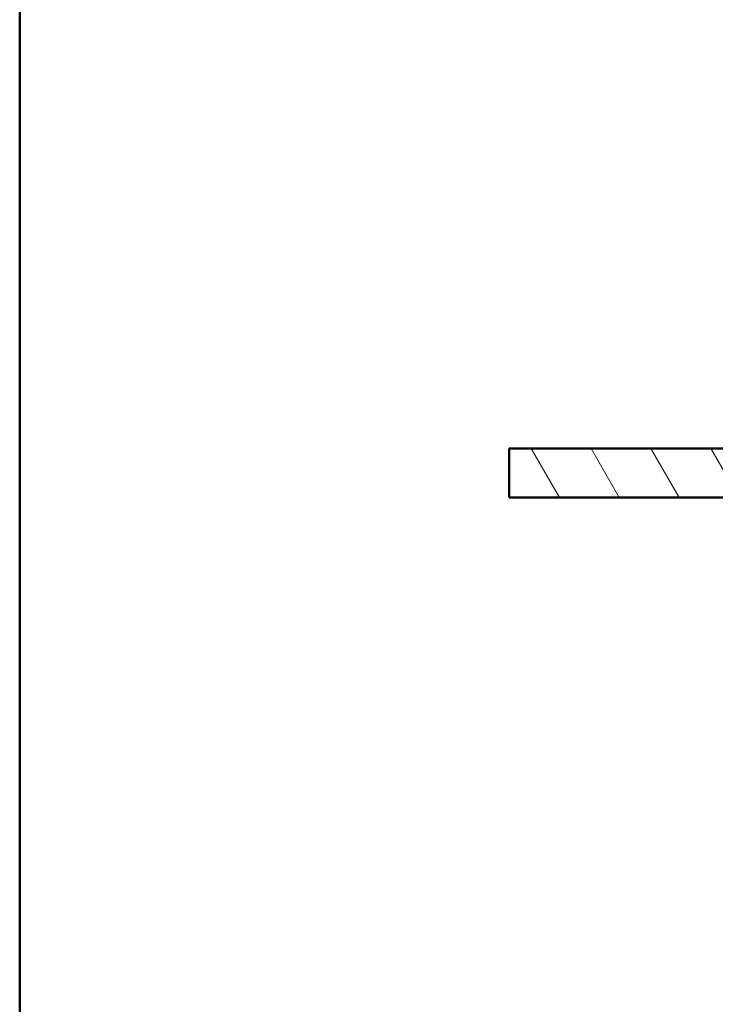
# Model space of a CAD drawing. Header units: millimetres. Extents: x 100 to 2000, y 93 to 3947.
# Tile 3 of 20: x 100 to 526, y 1421 to 2024. Entities that reach past the tile are written whole.
import ezdxf

# ---------------------------------------------------------------- set-up
doc = ezdxf.new("R2010")
doc.units = ezdxf.units.MM
doc.header["$LTSCALE"] = 10
for name, color, linetype, lineweight in [('Hatch', 7, 'Continuous', 9), ('Sketch Geometry(ISO)', 7, 'Continuous', 50), ('Visible Edges(ISO)', 7, 'Continuous', 50)]:
    doc.layers.add(name, color=color, linetype=linetype, lineweight=lineweight)

# ---------------------------------------------------------------- blocks, each defined once
blk = doc.blocks.new('Borders Marketing Border')
at = {"layer": 'Sketch Geometry(ISO)'}
blk.add_line((10, 10), (10, 287), dxfattribs=at)

msp = doc.modelspace()

# ---------------------------------------------------------------- hatches: boundary and pattern name
at = {"layer": 'Hatch'}
h = msp.add_hatch(dxfattribs=at)
h.set_pattern_fill('ANSI31', color=256, scale=254, angle=75, style=0)
h.set_pattern_definition([(120, (0, 0), (-27.4963, -15.875), [])])
h.paths.add_polyline_path([(567.39, 1731.08), (567.39, 1761.08), (557.39, 1761.08), (399.69, 1761.08), (399.69, 1731.08)])
h.paths.add_polyline_path([(957.39, 1761.08), (957.39, 1731.08), (1099.69, 1731.08), (1099.69, 1761.08), (967.39, 1761.08)])

# ---------------------------------------------------------------- linework, layer by layer
at = {"layer": 'Visible Edges(ISO)'}
for p, q in [((567.39, 1761.08), (399.69, 1761.08)), ((399.69, 1761.08), (399.69, 1731.08)), ((399.69, 1731.08), (567.39, 1731.08))]:
    msp.add_line(p, q, dxfattribs=at)

# ---------------------------------------------------------------- block references
at = {"xscale": 10, "yscale": 10, "zscale": 10}
msp.add_blockref('Borders Marketing Border', (0, 0), dxfattribs=at)

doc.saveas('drawing.dxf')
